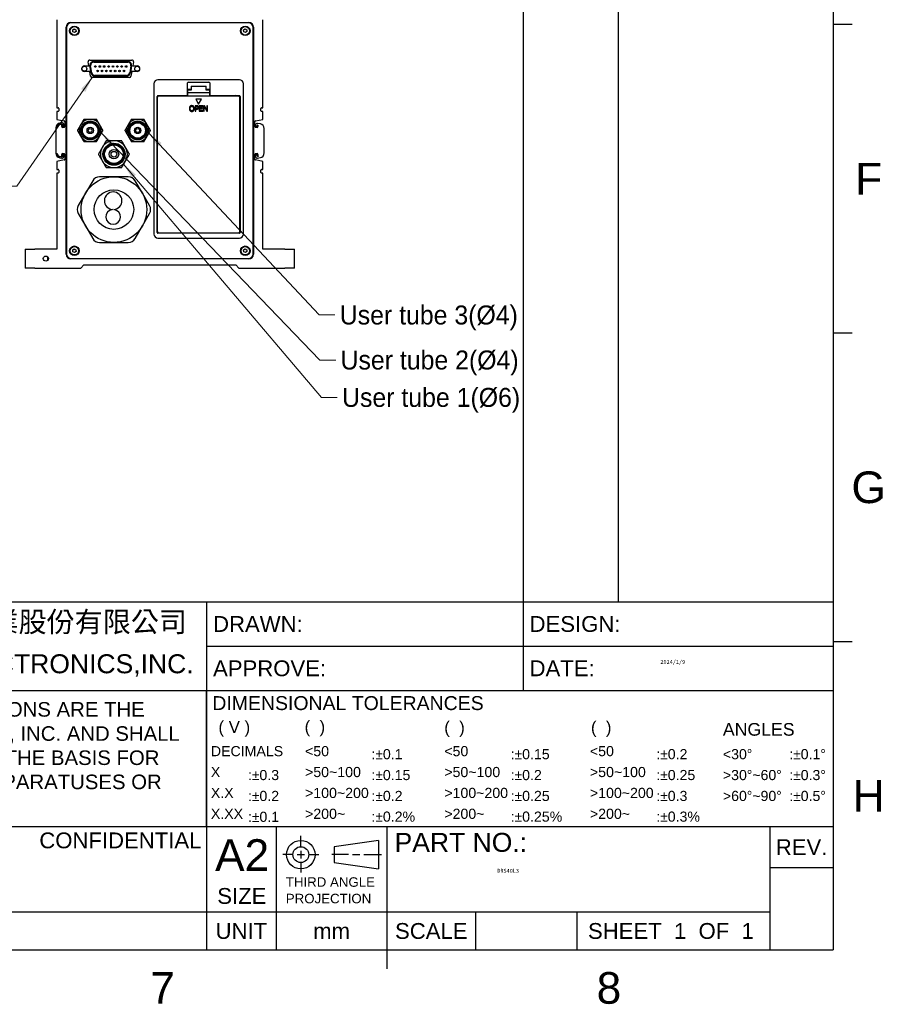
# Model space of a CAD drawing. Header units: millimetres. Extents: x 14 to 2347, y 26 to 1654.
# Tile 54 of 61: x 1802 to 2346, y 26 to 648. Entities that reach past the tile are written whole.
import ezdxf
from ezdxf.enums import TextEntityAlignment as Align

# ---------------------------------------------------------------- set-up
doc = ezdxf.new("R2018")
doc.units = ezdxf.units.MM
doc.header["$LTSCALE"] = 4
doc.layers.get('0').update_dxf_attribs({"lineweight": 25})
doc.layers.add('DIM', color=6, linetype='Continuous', lineweight=25, true_color=0xff00ff)
for name, color, linetype, lineweight in [('可見邊線(ISO)', 7, 'Continuous', 30), ('標題 (ISO)', 7, 'Continuous', 50), ('符號(ISO)', 7, 'Continuous', 9)]:
    doc.layers.add(name, color=color, linetype=linetype, lineweight=lineweight)
doc.styles.get("Standard").update_dxf_attribs({"font": 'txt.shx'})
doc.styles.add('temp', font='txt')
doc.styles.add('TEXTSTYLE_1_25', font='arial.ttf')
doc.styles.add('TEXTSTYLE_1_29', font='arial.ttf')
doc.styles.add('TEXTSTYLE_1_48', font='arial.ttf')
doc.styles.add('TEXTSTYLE_1_49', font='arial.ttf')
doc.styles.add('TEXTSTYLE_1_52', font='arial.ttf')
doc.styles.add('TEXTSTYLE_1_53', font='arial.ttf')
doc.styles.add('TEXTSTYLE_1_57', font='arial.ttf')
doc.styles.add('TEXTSTYLE_1_60', font='arial.ttf')
doc.styles.add('TEXTSTYLE_1_90', font='arial.ttf')
doc.styles.add('TEXTSTYLE_1_91', font='arial.ttf')
doc.styles.add('TEXTSTYLE_1_95', font='arial.ttf')
doc.styles.add('TEXTSTYLE_1_98', font='arial.ttf')
doc.styles.add('目前的-ISO', font='arial.ttf')
doc.dimstyles.new('工研院N500$7', dxfattribs={"dimscale": 4, "dimtxt": 3, "dimasz": 2.5, "dimexe": 1, "dimexo": 1, "dimgap": 0.762, "dimtad": 1, "dimdec": 3, "dimrnd": 1e-08, "dimdsep": 46, "dimtxsty": 'temp', "dimcen": 0.09, "dimdle": 10, "dimclrd": 7, "dimclre": 1, "dimclrt": 7, "dimazin": 2, "dimtfac": 0.666667, "dimtdec": 3, "dimtmove": 0, "dimatfit": 3, "dimfxl": 1, "dimtolj": 1, "dimlwd": 9, "dimlwe": 15, "dimarcsym": 0})

# ---------------------------------------------------------------- blocks, each defined once
blk = doc.blocks.new('圖框 A2')
at = {"color": 3, "linetype": 'Continuous', "true_color": 0x00ff00}
for p, q in [((579, 405), (579, 15)), ((579, 161.25), (582, 161.25)), ((579, 112.5), (582, 112.5)), ((579, 63.75), (582, 63.75)), ((15, 15), (579, 15)), ((508.5, 15), (508.5, 12))]:
    blk.add_line(p, q, dxfattribs=at)
at = {"color": 1, "true_color": 0xff0000, "style": 'TEXTSTYLE_1_90'}
for s, p in [('F', (584.583062, 134.343985)), ('G', (584.583062, 85.593985)), ('H', (584.583062, 36.843985)), ('7', (473.062581, 6.49501)), ('8', (543.562581, 6.49501))]:
    blk.add_text(s, height=5, dxfattribs=at).set_placement(p, align=Align.CENTER)
blk = doc.blocks.new('標題欄框 A2')
at = {"color": 3, "linetype": 'Continuous', "true_color": 0x00ff00}
for p, q in [((350.59, 410.47), (350.59, 75.47)), ((365.59, 410.47), (365.59, 75.47)), ((209.59, 75.47), (399.59, 75.47)), ((300.59, 75.47), (300.59, 61.47)), ((350.59, 75.47), (350.59, 61.47)), ((300.59, 68.47), (399.59, 68.47)), ((209.59, 61.47), (399.59, 61.47)), ((300.59, 61.47), (300.59, 39.97)), ((300.59, 39.97), (300.59, 61.47)), ((209.59, 39.97), (399.59, 39.97)), ((300.59, 39.97), (300.59, 26.47)), ((311.59, 39.97), (311.59, 20.47)), ((329.09, 39.97), (329.09, 20.47)), ((389.59, 39.97), (389.59, 20.47)), ((389.59, 33.47), (399.59, 33.47)), ((209.59, 26.47), (389.59, 26.47)), ((300.59, 26.47), (300.59, 20.47)), ((343.09, 26.47), (343.09, 20.47)), ((359.09, 26.47), (359.09, 20.47))]:
    blk.add_line(p, q, dxfattribs=at)
at = {"color": 1, "linetype": 'Continuous', "true_color": 0xff0000}
for p, q in [((315.48, 36.75), (315.48, 38.5)), ((327.73, 37.78), (320.73, 36.78)), ((327.73, 37.78), (327.73, 33.28)), ((315.48, 36.13), (315.48, 34.93)), ((320.73, 36.78), (320.73, 34.28)), ((314.28, 35.53), (312.63, 35.53)), ((314.88, 35.53), (316.08, 35.53)), ((315.48, 34.33), (315.48, 32.68)), ((316.68, 35.53), (318.33, 35.53)), ((323.02, 35.53), (320.36, 35.53)), ((320.73, 34.28), (327.73, 33.28)), ((323.62, 35.53), (324.82, 35.53)), ((325.42, 35.53), (328.21, 35.53))]:
    blk.add_line(p, q, dxfattribs=at)
for radius in [2.25, 1.25]:
    blk.add_circle((315.48, 35.53), radius, dxfattribs=at)
at = {"color": 1, "true_color": 0xff0000}
for s, height, style, p in [('DRAWN:', 2.5, 'TEXTSTYLE_1_49', (301.62, 70.72)), ('DESIGN:', 2.5, 'TEXTSTYLE_1_49', (351.62, 70.72)), ('APPROVE:', 2.5, 'TEXTSTYLE_1_49', (301.62, 63.72)), ('DATE:', 2.5, 'TEXTSTYLE_1_49', (351.62, 63.72)), (' DIMENSIONAL TOLERANCES', 2.2, 'TEXTSTYLE_1_95', (300.65, 58.37)), ('ANGLES', 2, 'TEXTSTYLE_1_29', (382.15, 54.32)), ('DECIMALS', 1.6, 'TEXTSTYLE_1_60', (301.27, 51.08)), ('PART NO.:', 2.997, 'TEXTSTYLE_1_25', (330.29, 35.97)), ('A2', 5, 'TEXTSTYLE_1_91', (301.94, 32.96)), ('THIRD ANGLE', 1.5, 'TEXTSTYLE_1_98', (313.11, 30.45)), ('SIZE', 2.5, 'TEXTSTYLE_1_49', (302.28, 27.75)), ('PROJECTION', 1.5, 'TEXTSTYLE_1_98', (313.11, 27.84))]:
    blk.add_text(s, height=height, dxfattribs=dict(at, style=style)).set_placement(p)
at = {"color": 1, "true_color": 0xff0000, "style": 'TEXTSTYLE_1_52'}
for s, p in [('REV.', (394.59, 35.47)), ('UNIT', (306.09, 22.22)), ('SCALE', (336.09, 22.22))]:
    blk.add_text(s, height=2.5, dxfattribs=at).set_placement(p, align=Align.CENTER)
at = {"color": 1, "true_color": 0xff0000, "insert": (211.39, 59.63), "char_height": 2.3, "width": 87.6185, "attachment_point": 1, "line_spacing_factor": 0.996}
blk.add_mtext('\\fArial|b0|i0;\\H2.3000;THESE DRAWINGS AND SPECIFICATIONS ARE THE PROPERTY OF DELTA ELECTRONICS, INC. AND SHALL NOT BE REPRODUCED OR USED AS THE BASIS FOR THE MANUFACTURE OR SELL OF APPARATUSES OR DEVICES WITHOUT PERMISSION.', dxfattribs=at)
at = {"color": 1, "true_color": 0xff0000, "insert": (274.17, 39.03), "char_height": 2.5, "attachment_point": 1, "line_spacing_factor": 0.415}
blk.add_mtext('{\\fArial|b0|i0;\\H2.5000;\\fArial|b0|i0;\\H2.5000;CONFIDENTIAL}', dxfattribs=at)
at = {"layer": 'DIM', "color": 6, "true_color": 0xff00ff}
for s, height, style, p in [('( V )', 1.9, 'TEXTSTYLE_1_57', (302.47, 54.74)), ('(  )', 1.9, 'TEXTSTYLE_1_57', (316.08, 54.8)), ('(  )', 1.9, 'TEXTSTYLE_1_57', (338.14, 54.7)), ('(  )', 1.9, 'TEXTSTYLE_1_57', (361.31, 54.7)), ('<50', 1.6, 'TEXTSTYLE_1_48', (316.15, 51.08)), ('<50', 1.6, 'TEXTSTYLE_1_48', (338.15, 51.08)), ('<50', 1.6, 'TEXTSTYLE_1_48', (361.15, 51.08)), ('X', 1.6, 'TEXTSTYLE_1_48', (301.27, 47.78)), ('>50~100', 1.6, 'TEXTSTYLE_1_48', (316.15, 47.78)), ('>50~100', 1.6, 'TEXTSTYLE_1_48', (338.15, 47.78)), ('>50~100', 1.6, 'TEXTSTYLE_1_48', (361.15, 47.78)), ('X.X', 1.6, 'TEXTSTYLE_1_48', (301.27, 44.48)), ('>100~200', 1.6, 'TEXTSTYLE_1_48', (316.15, 44.48)), ('>100~200', 1.6, 'TEXTSTYLE_1_48', (338.15, 44.48)), ('>100~200', 1.6, 'TEXTSTYLE_1_48', (361.15, 44.48)), ('X.XX', 1.6, 'TEXTSTYLE_1_48', (301.27, 41.18)), ('>200~', 1.6, 'TEXTSTYLE_1_48', (316.15, 41.18)), ('>200~', 1.6, 'TEXTSTYLE_1_48', (338.15, 41.18)), ('>200~', 1.6, 'TEXTSTYLE_1_48', (361.15, 41.18))]:
    blk.add_text(s, height=height, dxfattribs=dict(at, style=style)).set_placement(p)
at = {"layer": 'DIM', "color": 6, "true_color": 0xff00ff, "style": 'TEXTSTYLE_1_53'}
for s, p in [('mm', (320.34, 22.22)), ('SHEET  1  OF  1', (373.94, 22.22))]:
    blk.add_text(s, height=2.5, dxfattribs=at).set_placement(p, align=Align.CENTER)
at = {"layer": 'DIM', "color": 6, "true_color": 0xff00ff, "char_height": 1.6, "attachment_point": 7, "style": 'TEXTSTYLE_1_48'}
for s, insert in [(':\\fAIGDT|b0|i0;\\H1.6000;`\\fArial|b0|i0;\\H1.6000;0.1', (326.65, 50.58)), (':\\fAIGDT|b0|i0;\\H1.6000;`\\fArial|b0|i0;\\H1.6000;0.15', (348.65, 50.58)), (':\\fAIGDT|b0|i0;\\H1.6000;`\\fArial|b0|i0;\\H1.6000;0.2', (371.65, 50.58)), ('<30\\fAIGDT|b0|i0;\\H1.6000;~', (382.15, 50.58)), (':\\fAIGDT|b0|i0;\\H1.6000;`\\fArial|b0|i0;\\H1.6000;0.1\\fAIGDT|b0|i0;\\H1.6000;~', (392.65, 50.58)), (':\\fAIGDT|b0|i0;\\H1.6000;`\\fArial|b0|i0;\\H1.6000;0.3', (307.15, 47.28)), (':\\fAIGDT|b0|i0;\\H1.6000;`\\fArial|b0|i0;\\H1.6000;0.15', (326.65, 47.28)), (':\\fAIGDT|b0|i0;\\H1.6000;`\\fArial|b0|i0;\\H1.6000;0.2', (348.65, 47.28)), (':\\fAIGDT|b0|i0;\\H1.6000;`\\fArial|b0|i0;\\H1.6000;0.25', (371.65, 47.28)), ('>30\\fAIGDT|b0|i0;\\H1.6000;~\\fArial|b0|i0;\\H1.6000;~60\\fAIGDT|b0|i0;\\H1.6000;~', (382.15, 47.28)), (':\\fAIGDT|b0|i0;\\H1.6000;`\\fArial|b0|i0;\\H1.6000;0.3\\fAIGDT|b0|i0;\\H1.6000;~', (392.65, 47.28)), (':\\fAIGDT|b0|i0;\\H1.6000;`\\fArial|b0|i0;\\H1.6000;0.2', (307.15, 43.98)), (':\\fAIGDT|b0|i0;\\H1.6000;`\\fArial|b0|i0;\\H1.6000;0.2', (326.65, 43.98)), (':\\fAIGDT|b0|i0;\\H1.6000;`\\fArial|b0|i0;\\H1.6000;0.25', (348.65, 43.98)), (':\\fAIGDT|b0|i0;\\H1.6000;`\\fArial|b0|i0;\\H1.6000;0.3', (371.65, 43.98)), ('>60\\fAIGDT|b0|i0;\\H1.6000;~\\fArial|b0|i0;\\H1.6000;~90\\fAIGDT|b0|i0;\\H1.6000;~', (382.15, 43.98)), (':\\fAIGDT|b0|i0;\\H1.6000;`\\fArial|b0|i0;\\H1.6000;0.5\\fAIGDT|b0|i0;\\H1.6000;~', (392.65, 43.98)), (':\\fAIGDT|b0|i0;\\H1.6000;`\\fArial|b0|i0;\\H1.6000;0.1', (307.15, 40.68)), (':\\fAIGDT|b0|i0;\\H1.6000;`\\fArial|b0|i0;\\H1.6000;0.2%', (326.65, 40.71)), (':\\fAIGDT|b0|i0;\\H1.6000;`\\fArial|b0|i0;\\H1.6000;0.25%', (348.65, 40.71)), (':\\fAIGDT|b0|i0;\\H1.6000;`\\fArial|b0|i0;\\H1.6000;0.3%', (371.65, 40.71))]:
    blk.add_mtext(s, dxfattribs=dict(at, insert=insert))
at = {"layer": '標題 (ISO)', "lineweight": 30, "flags": 104}
for tag, height, p in [('<工程師>', 2.5, (322.23, 73.3)), ('設計師', 2.5, (374.07, 73.3)), ('<審查者>', 2.5, (322.16, 66.65)), ('建立日期', 2.5, (372.28, 66.29)), ('標題', 3, (244.05, 33.25)), ('零件號碼', 3, (346.52, 33.29)), ('<比例>', 2.5, (345.2, 24.88))]:
    blk.add_attdef(tag, text='', height=height, dxfattribs=at).set_placement(p, align=Align.TOP_LEFT)
at = {"layer": '符號(ISO)', "color": 4, "true_color": 0x00ffff, "width": 54.7368, "attachment_point": 1, "style": '目前的-ISO'}
for s, insert, char_height in [('\\fArial|b1|i0;\\H3.2500;台達電子工業股份有限公司', (244.3, 73.93), 3.25), ('DELTA ELECTRONICS,INC.', (244.58, 67.18), 2.9972)]:
    blk.add_mtext(s, dxfattribs=dict(at, insert=insert, char_height=char_height))
at = {"layer": '符號(ISO)', "color": 7, "lineweight": 30, "flags": 104}
blk.add_attdef('<版次>', text='', height=2, dxfattribs=at).set_placement((392.69, 32.46), align=Align.TOP_LEFT)

msp = doc.modelspace()

# ---------------------------------------------------------------- linework, layer by layer
at = {"layer": '可見邊線(ISO)'}
for p, q in [((1825.47705, 647.87597), (1825.47705, 592.23393)), ((1955.47705, 592.23393), (1955.47705, 647.87597)), ((1831.27705, 499.67597), (1831.27705, 643.07597)), ((1831.47705, 642.87597), (1831.47705, 499.87597)), ((1834.27705, 646.07597), (1946.67705, 646.07597)), ((1946.47705, 645.87597), (1834.47705, 645.87597)), ((1835.44441, 641.39269), (1836.40822, 642.02862)), ((1835.51324, 640.24004), (1835.44441, 641.39269)), ((1836.40822, 642.02862), (1837.44085, 641.51191)), ((1837.44085, 641.51191), (1837.50969, 640.35926)), ((1943.44441, 641.39269), (1944.40822, 642.02862)), ((1943.51324, 640.24004), (1943.44441, 641.39269)), ((1944.40822, 642.02862), (1945.44085, 641.51191)), ((1945.44085, 641.51191), (1945.50969, 640.35926)), ((1949.47705, 499.87597), (1949.47705, 642.87597)), ((1949.67705, 643.07597), (1949.67705, 499.67597)), ((1836.54588, 639.72333), (1835.51324, 640.24004)), ((1837.50969, 640.35926), (1836.54588, 639.72333)), ((1944.54588, 639.72333), (1943.51324, 640.24004)), ((1945.50969, 640.35926), (1944.54588, 639.72333)), ((1846.1688, 622.37597), (1872.78529, 622.37597)), ((1842.81705, 618.62597), (1845.63827, 618.62597)), ((1845.63827, 618.62597), (1845.18399, 621.20232)), ((1847.1064, 614.23922), (1846.32351, 618.67922)), ((1847.52622, 614.34868), (1846.75743, 618.70868)), ((1848.68705, 621.49597), (1870.26705, 621.49597)), ((1848.72705, 621.05597), (1870.22705, 621.05597)), ((1872.19666, 618.70868), (1871.42788, 614.34868)), ((1872.63059, 618.67922), (1871.84769, 614.23922)), ((1873.7701, 621.20232), (1873.31582, 618.62597)), ((1873.31582, 618.62597), (1876.13705, 618.62597)), ((1846.25542, 615.12597), (1842.81705, 615.12597)), ((1846.77094, 612.20232), (1846.25542, 615.12597)), ((1871.19835, 611.37597), (1847.75574, 611.37597)), ((1869.48416, 612.25597), (1849.46994, 612.25597)), ((1869.45826, 612.69597), (1849.49583, 612.69597)), ((1872.69868, 615.12597), (1872.18316, 612.20232)), ((1876.13705, 615.12597), (1872.69868, 615.12597)), ((1940.77705, 609.87597), (1889.27705, 609.87597)), ((1886.77705, 607.37597), (1886.77705, 512.37597)), ((1908.02705, 600.37597), (1908.02705, 607.87597)), ((1908.02705, 603.87597), (1910.17705, 603.87597)), ((1908.17705, 603.41759), (1908.17705, 603.87597)), ((1908.52705, 608.37597), (1921.52705, 608.37597)), ((1910.17705, 605.91708), (1919.77705, 605.91708)), ((1910.17705, 605.91708), (1910.17705, 603.41759)), ((1919.77705, 603.41759), (1919.77705, 605.91708)), ((1919.77705, 603.87597), (1922.02705, 603.87597)), ((1921.77705, 603.41759), (1921.77705, 603.87597)), ((1922.02705, 607.87597), (1922.02705, 600.37597)), ((1943.27705, 512.37597), (1943.27705, 607.37597)), ((1888.77705, 513.37597), (1888.77705, 599.37597)), ((1888.87705, 598.57597), (1888.87705, 514.07597)), ((1889.27705, 599.87597), (1907.52705, 599.87597)), ((1940.07705, 599.57597), (1889.87705, 599.57597)), ((1899.02705, 599.57597), (1899.02705, 599.87597)), ((1910.17705, 603.41759), (1908.17705, 603.41759)), ((1908.17705, 601.91708), (1908.17705, 603.41759)), ((1908.17705, 601.91708), (1921.77705, 601.91708)), ((1908.17705, 601.72), (1908.17705, 601.91708)), ((1908.17705, 599.72068), (1908.17705, 601.72)), ((1908.17705, 599.57597), (1908.17705, 599.72068)), ((1916.72705, 597.57597), (1913.22705, 597.57597)), ((1913.22705, 597.57597), (1914.97705, 594.54488)), ((1914.97705, 594.54488), (1916.72705, 597.57597)), ((1921.77705, 603.41759), (1919.77705, 603.41759)), ((1921.77705, 603.41759), (1921.77705, 601.91708)), ((1921.77705, 601.91708), (1921.77705, 601.72)), ((1921.77705, 601.72), (1921.77705, 599.72068)), ((1921.77705, 599.72068), (1921.77705, 599.57597)), ((1922.52705, 599.87597), (1940.77705, 599.87597)), ((1939.77705, 599.87597), (1939.77705, 599.57597)), ((1941.07705, 514.07597), (1941.07705, 598.57597)), ((1941.27705, 599.37597), (1941.27705, 513.37597)), ((1825.47705, 592.23393), (1826.17705, 592.23393)), ((1826.67705, 591.73393), (1826.67705, 590.33393)), ((1913.61724, 593.47114), (1912.73799, 593.47114)), ((1912.73799, 593.47114), (1912.73799, 589.97114)), ((1913.20314, 591.67292), (1913.20314, 593.06838)), ((1913.20314, 593.06838), (1913.58888, 593.06838)), ((1913.52081, 591.67292), (1913.20314, 591.67292)), ((1913.20314, 589.97114), (1913.20314, 591.27584)), ((1913.20314, 591.27584), (1913.59739, 591.27584)), ((1915.39277, 593.47114), (1915.39277, 589.97114)), ((1917.5824, 593.47114), (1915.39277, 593.47114)), ((1915.85792, 592.09837), (1915.85792, 593.05704)), ((1915.85792, 593.05704), (1917.5824, 593.05704)), ((1917.46611, 592.09837), (1915.85792, 592.09837)), ((1915.85792, 590.38524), (1915.85792, 591.68427)), ((1915.85792, 591.68427), (1917.46611, 591.68427)), ((1917.46611, 591.68427), (1917.46611, 592.09837)), ((1917.5824, 593.05704), (1917.5824, 593.47114)), ((1918.75379, 593.47114), (1918.09293, 593.47114)), ((1918.09293, 593.47114), (1918.09293, 589.97114)), ((1918.52689, 589.97114), (1918.52689, 592.98897)), ((1918.52689, 592.98897), (1920.07551, 589.97114)), ((1920.16343, 590.70007), (1918.75379, 593.47114)), ((1920.59739, 593.47114), (1920.16343, 593.47114)), ((1920.16343, 593.47114), (1920.16343, 590.70007)), ((1920.59739, 589.97114), (1920.59739, 593.47114)), ((1954.27705, 590.33393), (1954.27705, 591.73393)), ((1954.77705, 592.23393), (1955.47705, 592.23393)), ((1825.47705, 589.83393), (1825.47705, 584.83393)), ((1826.17705, 589.83393), (1825.47705, 589.83393)), ((1912.73799, 589.97114), (1913.20314, 589.97114)), ((1915.39277, 589.97114), (1917.5824, 589.97114)), ((1917.5824, 590.38524), (1915.85792, 590.38524)), ((1917.5824, 589.97114), (1917.5824, 590.38524)), ((1918.09293, 589.97114), (1918.52689, 589.97114)), ((1920.07551, 589.97114), (1920.59739, 589.97114)), ((1955.47705, 589.83393), (1954.77705, 589.83393)), ((1955.47705, 584.83393), (1955.47705, 589.83393)), ((1824.72705, 579.58858), (1824.72705, 563.50294)), ((1825.47705, 584.83393), (1830.07673, 583.89812)), ((1825.47705, 579.62675), (1825.47705, 579.79835)), ((1827.12975, 581.76797), (1828.39022, 581.99022)), ((1827.89022, 581.73046), (1827.12975, 581.59637)), ((1828.5534, 582.78057), (1827.2061, 582.543)), ((1828.47705, 580.33393), (1828.47705, 581.23806)), ((1828.97705, 581.49782), (1828.97705, 580.48751)), ((1828.97705, 580.48751), (1829.72705, 580.48751)), ((1829.97705, 579.83393), (1828.97705, 579.83393)), ((1829.72705, 580.48751), (1829.72705, 581.79576)), ((1830.47705, 583.40816), (1830.47705, 580.33393)), ((1950.47705, 580.33393), (1950.47705, 583.40816)), ((1950.87736, 583.89812), (1955.47705, 584.83393)), ((1950.97705, 581.36542), (1950.97705, 580.05718)), ((1950.97705, 580.05718), (1951.97705, 580.05718)), ((1951.97705, 579.83393), (1950.97705, 579.83393)), ((1951.97705, 580.05718), (1951.97705, 580.76955)), ((1953.99799, 582.0245), (1952.1507, 582.35023)), ((1952.47705, 581.23806), (1952.47705, 580.33393)), ((1956.47705, 563.66077), (1956.47705, 579.07008)), ((1825.47705, 563.29316), (1825.47705, 563.48315)), ((1827.12975, 561.51354), (1827.89022, 561.37945)), ((1828.39022, 561.10129), (1827.12975, 561.32355)), ((1827.2061, 560.54852), (1828.5534, 560.31095)), ((1828.47705, 561.87185), (1828.47705, 562.77597)), ((1828.97705, 563.27597), (1829.97705, 563.27597)), ((1829.72705, 562.60401), (1828.97705, 562.60401)), ((1828.97705, 562.60401), (1828.97705, 561.5937)), ((1829.72705, 561.29576), (1829.72705, 562.60401)), ((1830.47705, 562.77597), (1830.47705, 559.70175)), ((1888.77705, 563.37597), (1888.87705, 563.37597)), ((1941.07705, 563.37597), (1941.27705, 563.37597)), ((1950.47705, 559.70175), (1950.47705, 562.77597)), ((1950.97705, 563.27597), (1951.97705, 563.27597)), ((1951.97705, 562.67367), (1950.97705, 562.67367)), ((1950.97705, 562.67367), (1950.97705, 561.36542)), ((1951.97705, 561.9613), (1951.97705, 562.67367)), ((1952.1507, 560.38061), (1953.99799, 560.70634)), ((1952.47705, 562.77597), (1952.47705, 561.87185)), ((1952.65938, 561.48573), (1952.56387, 561.4689)), ((1830.07673, 559.21179), (1825.47705, 558.27597)), ((1825.47705, 558.27597), (1825.47705, 553.27597)), ((1888.87705, 557.37597), (1888.77705, 557.37597)), ((1941.27705, 557.37597), (1941.07705, 557.37597)), ((1955.47705, 558.27597), (1950.87736, 559.21179)), ((1955.47705, 553.27597), (1955.47705, 558.27597)), ((1825.47705, 553.27597), (1826.17705, 553.27597)), ((1825.47705, 550.87597), (1825.47705, 502.87597)), ((1826.17705, 550.87597), (1825.47705, 550.87597)), ((1826.67705, 552.77597), (1826.67705, 551.37597)), ((1861.47705, 548.62597), (1852.38378, 548.62597)), ((1870.57031, 548.62597), (1861.47705, 548.62597)), ((1888.77705, 551.37597), (1888.87705, 551.37597)), ((1941.07705, 551.37597), (1941.27705, 551.37597)), ((1954.27705, 551.37597), (1954.27705, 552.77597)), ((1954.77705, 553.27597), (1955.47705, 553.27597)), ((1955.47705, 550.87597), (1954.77705, 550.87597)), ((1955.47705, 502.87597), (1955.47705, 550.87597)), ((1848.05365, 546.12597), (1843.50702, 538.25097)), ((1879.44708, 538.25097), (1874.90044, 546.12597)), ((1843.50702, 538.25097), (1838.96039, 530.37597)), ((1883.99371, 530.37597), (1879.44708, 538.25097)), ((1888.87705, 538.37597), (1888.77705, 538.37597)), ((1941.27705, 538.37597), (1941.07705, 538.37597)), ((1888.77705, 532.37597), (1888.87705, 532.37597)), ((1941.07705, 532.37597), (1941.27705, 532.37597)), ((1838.96039, 525.37597), (1843.50702, 517.50097)), ((1879.44708, 517.50097), (1883.99371, 525.37597)), ((1888.87705, 526.37597), (1888.77705, 526.37597)), ((1941.27705, 526.37597), (1941.07705, 526.37597)), ((1843.50702, 517.50097), (1848.05365, 509.62597)), ((1874.90044, 509.62597), (1879.44708, 517.50097)), ((1940.77705, 512.87597), (1889.27705, 512.87597)), ((1889.87705, 513.07597), (1940.07705, 513.07597)), ((1900.02705, 512.87597), (1900.02705, 513.07597)), ((1900.17705, 512.87597), (1900.17705, 513.07597)), ((1904.77705, 513.07597), (1904.77705, 512.87597)), ((1905.02705, 513.07597), (1905.02705, 512.87597)), ((1925.02705, 512.87597), (1925.02705, 513.07597)), ((1925.17705, 512.87597), (1925.17705, 513.07597)), ((1929.77705, 513.07597), (1929.77705, 512.87597)), ((1930.02705, 513.07597), (1930.02705, 512.87597)), ((1852.38378, 507.12597), (1861.47705, 507.12597)), ((1861.47705, 507.12597), (1870.57031, 507.12597)), ((1889.27705, 509.87597), (1940.77705, 509.87597)), ((1805.47705, 502.87597), (1811.47705, 502.87597)), ((1805.47705, 502.87597), (1805.47705, 490.87597)), ((1825.47705, 502.87597), (1811.47705, 502.87597)), ((1835.44441, 502.39269), (1836.40822, 503.02862)), ((1835.51324, 501.24004), (1835.44441, 502.39269)), ((1836.54588, 500.72333), (1835.51324, 501.24004)), ((1836.40822, 503.02862), (1837.44085, 502.51191)), ((1837.50969, 501.35926), (1836.54588, 500.72333)), ((1837.44085, 502.51191), (1837.50969, 501.35926)), ((1943.44441, 502.39269), (1944.40822, 503.02862)), ((1943.51324, 501.24004), (1943.44441, 502.39269)), ((1944.54588, 500.72333), (1943.51324, 501.24004)), ((1944.40822, 503.02862), (1945.44085, 502.51191)), ((1945.50969, 501.35926), (1944.54588, 500.72333)), ((1945.44085, 502.51191), (1945.50969, 501.35926)), ((1969.47705, 502.87597), (1955.47705, 502.87597)), ((1969.47705, 502.87597), (1975.47705, 502.87597)), ((1975.47705, 490.87597), (1975.47705, 502.87597)), ((1946.67705, 496.67597), (1834.27705, 496.67597)), ((1834.47705, 496.87597), (1946.47705, 496.87597)), ((1842.47705, 492.87597), (1840.47705, 490.87597)), ((1842.47705, 492.87597), (1938.47705, 492.87597)), ((1940.47705, 490.87597), (1938.47705, 492.87597)), ((1811.47705, 490.87597), (1805.47705, 490.87597)), ((1811.47705, 490.87597), (1840.47705, 490.87597)), ((1940.47705, 490.87597), (1969.47705, 490.87597)), ((1975.47705, 490.87597), (1969.47705, 490.87597))]:
    msp.add_line(p, q, dxfattribs=at)
for centre, radius in [((1836.47705, 640.87597), 3), ((1836.47705, 640.87597), 2.675), ((1944.47705, 640.87597), 3), ((1944.47705, 640.87597), 2.675), ((1842.81705, 616.87597), 1.525), ((1849.78205, 618.29597), 0.5), ((1852.55205, 618.29597), 0.5), ((1855.32205, 618.29597), 0.5), ((1858.09205, 618.29597), 0.5), ((1860.86205, 618.29597), 0.5), ((1863.63205, 618.29597), 0.5), ((1866.40205, 618.29597), 0.5), ((1869.17205, 618.29597), 0.5), ((1876.13705, 616.87597), 1.525), ((1851.16705, 615.45597), 0.5), ((1853.93705, 615.45597), 0.5), ((1856.70705, 615.45597), 0.5), ((1859.47705, 615.45597), 0.5), ((1862.24705, 615.45597), 0.5), ((1865.01705, 615.45597), 0.5), ((1867.78705, 615.45597), 0.5), ((1846.47705, 577.87597), 6), ((1846.47705, 577.87597), 5.3865), ((1846.47705, 577.87597), 5.25), ((1846.47705, 577.87597), 4.875), ((1846.47705, 577.87597), 2), ((1846.47705, 577.87597), 1.2), ((1876.47705, 577.87597), 6), ((1876.47705, 577.87597), 5.3865), ((1876.47705, 577.87597), 5.25), ((1876.47705, 577.87597), 4.875), ((1876.47705, 577.87597), 2), ((1876.47705, 577.87597), 1.2), ((1861.47705, 562.87597), 7), ((1861.47705, 562.87597), 6.3865), ((1861.47705, 562.87597), 6.25), ((1861.47705, 562.87597), 5.875), ((1861.47705, 562.87597), 3), ((1861.47705, 562.87597), 1.8), ((1861.47705, 527.87597), 20.75), ((1861.47705, 527.87597), 12.5), ((1836.47705, 501.87597), 3), ((1836.47705, 501.87597), 2.675), ((1944.47705, 501.87597), 3), ((1944.47705, 501.87597), 2.675), ((1818.47705, 496.87597), 1.621)]:
    msp.add_circle(centre, radius, dxfattribs=at)
for centre, radius, start, end in [((1834.27705, 643.07597), 3, 90, 180), ((1834.47705, 642.87597), 3, 90, 180), ((1946.47705, 642.87597), 3, 0, 90), ((1946.67705, 643.07597), 3, 0, 90), ((1846.1688, 621.37597), 1, 90, 190), ((1872.78529, 621.37597), 1, 350, 90), ((1842.81705, 616.87597), 1.75, 90, 270), ((1848.68705, 619.09597), 2.4, 90, 190), ((1848.72705, 619.05597), 2, 90, 190), ((1870.22705, 619.05597), 2, 350, 90), ((1870.26705, 619.09597), 2.4, 350, 90), ((1876.13705, 616.87597), 1.75, 270, 90), ((1847.75574, 612.37597), 1, 190, 270), ((1849.46994, 614.65597), 2.4, 190, 270), ((1849.49583, 614.69597), 2, 190, 270), ((1869.45826, 614.69597), 2, 270, 350), ((1869.48416, 614.65597), 2.4, 270, 350), ((1871.19835, 612.37597), 1, 270, 350), ((1889.27705, 607.37597), 2.5, 90, 180), ((1940.77705, 607.37597), 2.5, 0, 90), ((1908.52705, 607.87597), 0.5, 90, 180), ((1921.52705, 607.87597), 0.5, 0, 90), ((1889.27705, 599.37597), 0.5, 90, 180), ((1889.87705, 598.57597), 1, 90, 180), ((1907.52705, 600.37597), 0.5, 270, 0), ((1922.52705, 600.37597), 0.5, 180, 270), ((1938.07705, 597.87597), 2, 58.21166938, 90), ((1940.07705, 598.57597), 1, 0, 90), ((1940.77705, 599.37597), 0.5, 0, 90), ((1826.17705, 591.73393), 0.5, 0, 90), ((1954.77705, 591.73393), 0.5, 90, 180), ((1826.17705, 590.33393), 0.5, 270, 0), ((1954.77705, 590.33393), 0.5, 180, 270), ((1827.72705, 579.58858), 3, 100, 180), ((1827.47705, 579.79835), 2, 100, 180), ((1827.47705, 579.62675), 2, 100, 180), ((1827.97705, 581.23806), 0.5, 0, 100), ((1828.47705, 581.49782), 0.5, 0, 100), ((1828.97705, 580.33393), 0.5, 180, 270), ((1828.72705, 581.79576), 1, 0, 100), ((1829.97705, 580.33393), 0.5, 270, 0), ((1829.97705, 583.40816), 0.5, 0, 78.5), ((1846.47705, 577.87597), 7, 150, 210), ((1846.47705, 577.87597), 7, 90, 150), ((1846.47705, 577.87597), 7, 30, 90), ((1846.47705, 577.87597), 7, 330, 30), ((1876.47705, 577.87597), 7, 150, 210), ((1876.47705, 577.87597), 7, 90, 150), ((1876.47705, 577.87597), 7, 30, 90), ((1876.47705, 577.87597), 7, 330, 30), ((1950.97705, 583.40816), 0.5, 101.5, 180), ((1950.97705, 580.33393), 0.5, 180, 270), ((1951.97705, 581.36542), 1, 80, 180), ((1952.47705, 580.76955), 0.5, 89.88628032, 180), ((1951.97705, 580.33393), 0.5, 270, 0), ((1952.97705, 581.23806), 0.5, 176.38951256, 180), ((1953.47705, 579.07008), 3, 0, 80), ((1846.47705, 577.87597), 7, 210, 270), ((1846.47705, 577.87597), 7, 270, 330), ((1876.47705, 577.87597), 7, 210, 270), ((1876.47705, 577.87597), 7, 270, 330), ((1861.47705, 562.87597), 8.5, 150, 210), ((1861.47705, 562.87597), 8.5, 90, 150), ((1861.47705, 562.87597), 8.5, 30, 90), ((1861.47705, 562.87597), 8.5, 330, 30), ((1827.72705, 563.50294), 3, 180, 260), ((1827.47705, 563.48315), 2, 180, 260), ((1827.47705, 563.29316), 2, 180, 260), ((1827.97705, 561.87185), 0.5, 260, 0), ((1828.47705, 561.5937), 0.5, 260, 0), ((1828.97705, 562.77597), 0.5, 90, 180), ((1828.72705, 561.29576), 1, 260, 0), ((1829.97705, 562.77597), 0.5, 0, 90), ((1950.97705, 562.77597), 0.5, 90, 180), ((1951.97705, 561.36542), 1, 180, 280), ((1951.97705, 562.77597), 0.5, 0, 90), ((1952.47705, 561.9613), 0.5, 180, 280), ((1952.97705, 561.87185), 0.5, 180, 230.55447794), ((1953.47705, 563.66077), 3, 280, 0), ((1829.97705, 559.70175), 0.5, 281.5, 0), ((1861.47705, 562.87597), 8.5, 210, 270), ((1861.47705, 562.87597), 8.5, 270, 330), ((1950.97705, 559.70175), 0.5, 180, 258.5), ((1826.17705, 552.77597), 0.5, 0, 90), ((1826.17705, 551.37597), 0.5, 270, 0), ((1852.38378, 543.62597), 5, 90, 150), ((1870.57031, 543.62597), 5, 30, 90), ((1954.77705, 552.77597), 0.5, 90, 180), ((1954.77705, 551.37597), 0.5, 180, 270), ((1860.97777, 533.45285), 5.55, 275.16352912, 264.83647088), ((1843.29051, 527.87597), 5, 150, 210), ((1879.66358, 527.87597), 5, 330, 30), ((1860.97777, 523.25285), 4.65, 96.16380836, 83.83619164), ((1860.97777, 527.90285), 0.5, 177.41823544, 183.08190418), ((1860.97777, 527.90285), 0.5, 356.91809582, 2.58176456), ((1889.27705, 512.37597), 2.5, 180, 270), ((1889.27705, 513.37597), 0.5, 180, 270), ((1889.87705, 514.07597), 1, 180, 270), ((1940.07705, 514.07597), 1, 270, 0), ((1940.77705, 513.37597), 0.5, 270, 0), ((1940.77705, 512.37597), 2.5, 270, 0), ((1852.38378, 512.12597), 5, 210, 270), ((1870.57031, 512.12597), 5, 270, 330), ((1834.27705, 499.67597), 3, 180, 270), ((1834.47705, 499.87597), 3, 180, 270), ((1946.47705, 499.87597), 3, 270, 0), ((1946.67705, 499.67597), 3, 270, 0)]:
    msp.add_arc(centre, radius, start, end, dxfattribs=at)
for points in [[(1909.55282, 593.07122), (1909.35144, 592.83013), (1909.13304, 592.16077), (1909.13304, 591.72114)], [(1909.13304, 591.72114), (1909.13304, 591.29002), (1909.3486, 590.60647), (1909.54998, 590.37389)], [(1910.67883, 593.54488), (1910.32713, 593.54488), (1909.75703, 593.3038), (1909.55282, 593.07122)], [(1909.61805, 591.72114), (1909.61805, 592.0615), (1909.76554, 592.60039), (1909.90452, 592.77908)], [(1910.68167, 590.30015), (1910.19666, 590.30015), (1909.61805, 591.03192), (1909.61805, 591.72114)], [(1909.90452, 592.77908), (1910.04917, 592.96628), (1910.42924, 593.14213), (1910.68167, 593.14213)], [(1911.80768, 593.07122), (1911.60914, 593.29529), (1911.03621, 593.54488), (1910.67883, 593.54488)], [(1910.68167, 593.14213), (1910.92559, 593.14213), (1911.317, 592.9606), (1911.45598, 592.77908)], [(1911.74245, 591.72114), (1911.74245, 591.03192), (1911.16668, 590.30015), (1910.68167, 590.30015)], [(1911.45598, 592.77908), (1911.59212, 592.60323), (1911.74245, 592.06717), (1911.74245, 591.72114)], [(1912.22745, 591.72114), (1912.22745, 592.15793), (1912.00622, 592.83864), (1911.80768, 593.07122)], [(1911.80768, 590.37389), (1912.01189, 590.60647), (1912.22745, 591.29569), (1912.22745, 591.72114)], [(1914.26676, 591.88281), (1914.1533, 591.76368), (1913.80444, 591.67292), (1913.52081, 591.67292)], [(1913.58888, 593.06838), (1913.80727, 593.06838), (1914.10225, 593.00882), (1914.21287, 592.93508)], [(1913.59739, 591.27584), (1913.97178, 591.27584), (1914.46246, 591.4602), (1914.64398, 591.63889)], [(1914.53337, 593.25274), (1914.36603, 593.36903), (1913.92924, 593.47114), (1913.61724, 593.47114)], [(1914.21287, 592.93508), (1914.3405, 592.84999), (1914.4653, 592.58338), (1914.4653, 592.40185)], [(1914.4653, 592.40185), (1914.4653, 592.23451), (1914.3717, 591.98775), (1914.26676, 591.88281)], [(1914.95031, 592.41603), (1914.95031, 592.70817), (1914.72907, 593.11944), (1914.53337, 593.25274)], [(1914.64398, 591.63889), (1914.78864, 591.7807), (1914.95031, 592.18913), (1914.95031, 592.41603)], [(1909.54998, 590.37389), (1909.75703, 590.13848), (1910.32429, 589.8974), (1910.67883, 589.8974)], [(1910.67883, 589.8974), (1911.02202, 589.8974), (1911.59212, 590.12997), (1911.80768, 590.37389)]]:
    msp.add_open_spline(points, degree=2, dxfattribs=at)
for points, weights in [([(1840.41487, 581.37597), (1839.47705, 579.75162), (1838.39414, 577.87597)], [1, 1.04314139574, 1.01001874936]), ([(1842.4356, 584.87597), (1841.35269, 583.00033), (1840.41487, 581.37597)], [1.01001874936, 1.04314139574, 1]), ([(1846.47705, 584.87597), (1844.6014, 584.87597), (1842.4356, 584.87597)], [1, 1.04314139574, 1.01001874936]), ([(1850.5185, 584.87597), (1848.35269, 584.87597), (1846.47705, 584.87597)], [1.01001874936, 1.04314139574, 1]), ([(1852.53923, 581.37597), (1851.6014, 583.00033), (1850.5185, 584.87597)], [1, 1.04314139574, 1.01001874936]), ([(1854.55995, 577.87597), (1853.47705, 579.75162), (1852.53923, 581.37597)], [1.01001874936, 1.04314139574, 1]), ([(1870.41487, 581.37597), (1869.47705, 579.75162), (1868.39414, 577.87597)], [1, 1.04314139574, 1.01001874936]), ([(1872.4356, 584.87597), (1871.35269, 583.00033), (1870.41487, 581.37597)], [1.01001874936, 1.04314139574, 1]), ([(1876.47705, 584.87597), (1874.6014, 584.87597), (1872.4356, 584.87597)], [1, 1.04314139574, 1.01001874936]), ([(1880.5185, 584.87597), (1878.35269, 584.87597), (1876.47705, 584.87597)], [1.01001874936, 1.04314139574, 1]), ([(1882.53923, 581.37597), (1881.6014, 583.00033), (1880.5185, 584.87597)], [1, 1.04314139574, 1.01001874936]), ([(1884.55995, 577.87597), (1883.47705, 579.75162), (1882.53923, 581.37597)], [1.01001874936, 1.04314139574, 1]), ([(1838.39414, 577.87597), (1839.47705, 576.00033), (1840.41487, 574.37597)], [1.01001874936, 1.04314139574, 1]), ([(1840.41487, 574.37597), (1841.35269, 572.75162), (1842.4356, 570.87597)], [1, 1.04314139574, 1.01001874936]), ([(1850.5185, 570.87597), (1851.6014, 572.75162), (1852.53923, 574.37597)], [1.01001874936, 1.04314139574, 1]), ([(1852.53923, 574.37597), (1853.47705, 576.00033), (1854.55995, 577.87597)], [1, 1.04314139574, 1.01001874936]), ([(1868.39414, 577.87597), (1869.47705, 576.00033), (1870.41487, 574.37597)], [1.01001874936, 1.04314139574, 1]), ([(1870.41487, 574.37597), (1871.35269, 572.75162), (1872.4356, 570.87597)], [1, 1.04314139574, 1.01001874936]), ([(1880.5185, 570.87597), (1881.6014, 572.75162), (1882.53923, 574.37597)], [1.01001874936, 1.04314139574, 1]), ([(1882.53923, 574.37597), (1883.47705, 576.00033), (1884.55995, 577.87597)], [1, 1.04314139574, 1.01001874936]), ([(1842.4356, 570.87597), (1844.6014, 570.87597), (1846.47705, 570.87597)], [1.01001874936, 1.04314139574, 1]), ([(1846.47705, 570.87597), (1848.35269, 570.87597), (1850.5185, 570.87597)], [1, 1.04314139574, 1.01001874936]), ([(1854.11583, 567.12597), (1852.97705, 565.15354), (1851.66209, 562.87597)], [1, 1.04314139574, 1.01001874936]), ([(1856.56957, 571.37597), (1855.25462, 569.0984), (1854.11583, 567.12597)], [1.01001874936, 1.04314139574, 1]), ([(1861.47705, 571.37597), (1859.19948, 571.37597), (1856.56957, 571.37597)], [1, 1.04314139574, 1.01001874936]), ([(1866.38453, 571.37597), (1863.75462, 571.37597), (1861.47705, 571.37597)], [1.01001874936, 1.04314139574, 1]), ([(1868.83826, 567.12597), (1867.69948, 569.0984), (1866.38453, 571.37597)], [1, 1.04314139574, 1.01001874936]), ([(1871.292, 562.87597), (1869.97705, 565.15354), (1868.83826, 567.12597)], [1.01001874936, 1.04314139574, 1]), ([(1872.4356, 570.87597), (1874.6014, 570.87597), (1876.47705, 570.87597)], [1.01001874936, 1.04314139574, 1]), ([(1876.47705, 570.87597), (1878.35269, 570.87597), (1880.5185, 570.87597)], [1, 1.04314139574, 1.01001874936]), ([(1851.66209, 562.87597), (1852.97705, 560.5984), (1854.11583, 558.62597)], [1.01001874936, 1.04314139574, 1]), ([(1868.83826, 558.62597), (1869.97705, 560.5984), (1871.292, 562.87597)], [1, 1.04314139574, 1.01001874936]), ([(1854.11583, 558.62597), (1855.25462, 556.65354), (1856.56957, 554.37597)], [1, 1.04314139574, 1.01001874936]), ([(1856.56957, 554.37597), (1859.19948, 554.37597), (1861.47705, 554.37597)], [1.01001874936, 1.04314139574, 1]), ([(1861.47705, 554.37597), (1863.75462, 554.37597), (1866.38453, 554.37597)], [1, 1.04314139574, 1.01001874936]), ([(1866.38453, 554.37597), (1867.69948, 556.65354), (1868.83826, 558.62597)], [1.01001874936, 1.04314139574, 1])]:
    msp.add_rational_spline(points, weights, degree=2, dxfattribs=at)
msp.add_open_spline([(1819.50818, 495.62521), (1819.52146, 495.69392), (1819.53384, 495.76285), (1819.60112, 496.17054), (1819.6347, 496.51476), (1819.6347, 496.87597), (1819.6347, 497.22022), (1819.59562, 497.62015), (1819.5314, 498.00259), (1819.52019, 498.06461), (1819.50818, 498.12674)], degree=3, knots=[-0.1305096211, -0.1305096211, -0.1305096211, -0.1305096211, -0.1083639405, -0.1083639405, 0, 0, 0, 0.1032748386, 0.1032748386, 0.1232079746, 0.1232079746, 0.1232079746, 0.1232079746], dxfattribs=at)

# ---------------------------------------------------------------- block references
at = {"xscale": 4, "yscale": 4, "zscale": 4}
msp.add_blockref('圖框 A2', (0, 0), dxfattribs=at)
ref = msp.add_blockref('標題欄框 A2', (717.63469, -21.89753), dxfattribs=dict(xscale=4, yscale=4, zscale=4))
lines = msp.add_mtext('2024/1/9', dxfattribs={"layer": '標題 (ISO)', "insert": (2206.75592, 243.26988), "char_height": 2.5, "attachment_point": 1})
ref.add_attrib('建立日期', '', (2206.75592, 243.26988), dxfattribs={"flags": 104}).embed_mtext(lines)
lines = msp.add_mtext('DRS40L3', dxfattribs={"layer": '標題 (ISO)', "insert": (2103.72989, 111.26439), "char_height": 2.5, "attachment_point": 1})
ref.add_attrib('零件號碼', '', (2103.72989, 111.26439), dxfattribs={"flags": 104}).embed_mtext(lines)

# ---------------------------------------------------------------- texts
at = {"layer": '符號(ISO)', "color": 7, "char_height": 12.0000005, "attachment_point": 1, "line_spacing_factor": 0.3, "style": 'temp'}
for s, insert, width in [('{\\f新細明體|b0|i0;User tube 3(Ø4)}', (2004.1738, 467.26132), 127.1126726), ('{\\f新細明體|b0|i0;User tube 2(Ø4)}', (2004.65303, 438.80755), 131.9419855), ('{\\f新細明體|b0|i0;User tube 1(Ø6)}', (2005.61798, 415.17646), 126.6336804)]:
    msp.add_mtext(s, dxfattribs=dict(at, insert=insert, width=width))

# ---------------------------------------------------------------- leaders
at = {"layer": '符號(ISO)', "color": 7, "linetype": 'Continuous', "lineweight": 9, "annotation_type": 0, "has_hookline": 1}
for points, hookline_direction, text_width in [([(1847.75574, 611.37597), (1800.19249, 542.77085), (1790.19249, 542.77085)], 1, 86.12791), ([(1853.54959, 576.12597), (1991.60503, 432.80755), (2001.60503, 432.80755)], 0, 108.85466), ([(1883.54959, 576.12597), (1991.1258, 461.26132), (2001.1258, 461.26132)], 0, 108.85466), ([(1867.61139, 556.50097), (1992.56998, 409.17646), (2002.56998, 409.17646)], 0, 108.85466)]:
    msp.add_leader(points, dimstyle='工研院N500$7', override={"dimtad": 0}, dxfattribs=dict(at, hookline_direction=hookline_direction, text_width=text_width))

doc.saveas('drawing.dxf')
